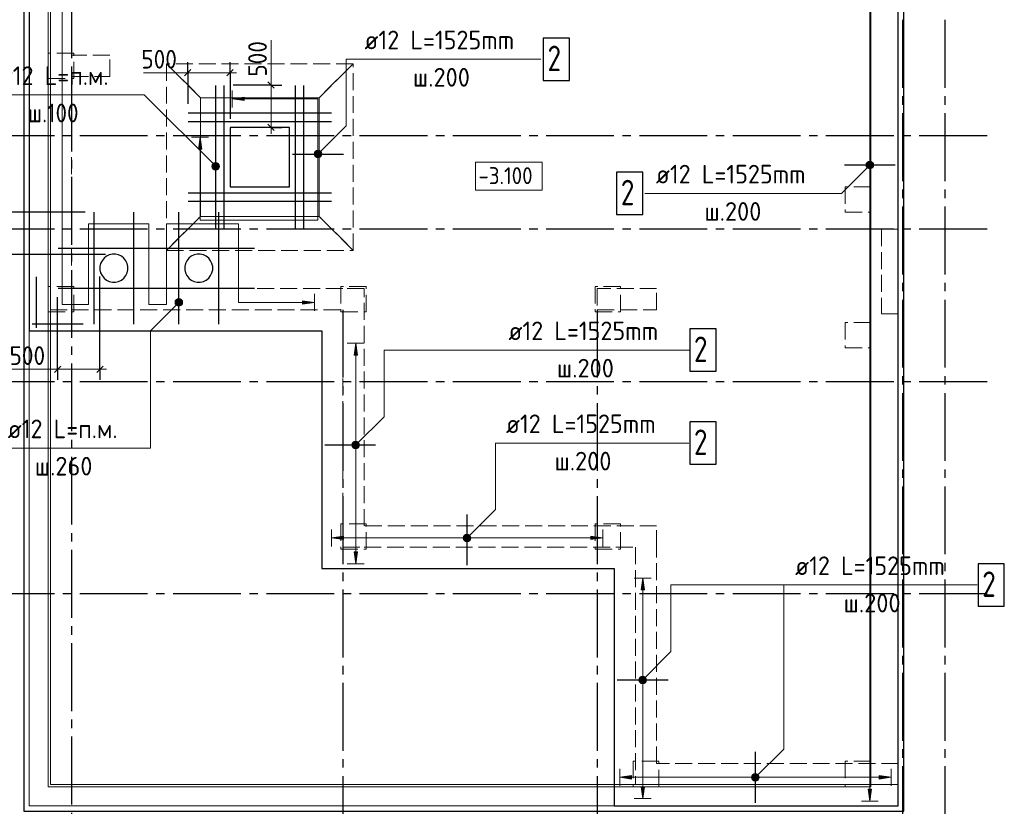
# Model space of a CAD drawing. Header units: millimetres. Extents: x 0 to 42000, y 0 to 29700.
# Tile 3 of 9: x 7638 to 19250, y 9906 to 19182. Entities that reach past the tile are written whole.
import ezdxf

# ---------------------------------------------------------------- set-up
doc = ezdxf.new("R2010")
doc.units = ezdxf.units.MM
doc.linetypes.add('______2', pattern=[270, 200, -70])
doc.linetypes.add('______5', pattern=[1100, 800, -100, 100, -100])
for name, color, linetype, lineweight in [('Standard', 7, 'Continuous', 25), ('ЖБ Лента фундамента под плитной частью', 7, 'Continuous', 35), ('ЖБ Пилон', 7, 'Continuous', 35), ('ЖБ Плита Фундамента верхний уровень', 7, 'Continuous', 35), ('ЖБ Стена верхний уровень', 7, 'Continuous', 35), ('Обрамление П-обр. равн.', 52, 'Continuous', 25), ('Обрамление проемов стержнями', 52, 'Continuous', 25), ('Общий01', 7, 'Continuous', 13), ('Позиционная метка номер позиции', 7, 'Continuous', 13), ('Размерная линия_ общее', 7, 'Continuous', 13)]:
    doc.layers.add(name, color=color, linetype=linetype, lineweight=lineweight)
doc.layers.add('Оси', color=7, linetype='______5', true_color=0x656565)
doc.styles.add('ISOCPEUR', font='txt')

msp = doc.modelspace()

# ---------------------------------------------------------------- hatches: boundary and pattern name
at = {"layer": 'Обрамление П-обр. равн.', "linetype": 'Continuous', "lineweight": 13, "transparency": 33554687}
for points in [[(10285, 18228), (10145, 18248), (10285, 18268)], [(11455, 13051), (11315, 13071), (11455, 13091)], [(11622, 12907), (11602, 12767), (11582, 12907)], [(14855, 10228), (14715, 10248), (14855, 10268)], [(15006, 10137), (14986, 9997), (14966, 10137)], [(17684, 10107), (17664, 9967), (17644, 10107)]]:
    msp.add_hatch(color=7, dxfattribs=at).paths.add_polyline_path(points, flags=16)
for points in [[(9786, 17657), (9766, 17797), (9746, 17657)], [(10975, 15828), (11115, 15848), (10975, 15868)], [(11622, 15227), (11602, 15367), (11582, 15227)], [(14375, 13051), (14515, 13071), (14375, 13091)], [(15006, 12457), (14986, 12597), (14966, 12457)], [(17775, 10228), (17915, 10248), (17775, 10268)]]:
    msp.add_hatch(color=7, dxfattribs=at).paths.add_polyline_path(points)
at = {"layer": 'Позиционная метка номер позиции', "linetype": 'Continuous', "lineweight": 13, "transparency": 33554687}
for points in [[(11112, 17609), (11188, 17565), (11124, 17629)], [(11112, 17586), (11167, 17554), (11112, 17609)], [(11112, 17609), (11167, 17554), (11188, 17565)], [(11144, 17554), (11112, 17586), (11124, 17565)], [(11112, 17586), (11144, 17554), (11167, 17554)], [(11124, 17629), (11199, 17586), (11144, 17640)], [(11124, 17629), (11188, 17565), (11199, 17586)], [(11144, 17640), (11199, 17586), (11199, 17609)], [(11144, 17640), (11199, 17609), (11167, 17640)], [(11167, 17640), (11199, 17609), (11188, 17629)], [(9918, 17421), (9961, 17496), (9906, 17442)], [(9906, 17442), (9961, 17496), (9938, 17496)], [(9906, 17442), (9938, 17496), (9906, 17465)], [(9906, 17465), (9938, 17496), (9918, 17485)], [(9918, 17421), (9982, 17485), (9961, 17496)], [(9938, 17410), (9982, 17485), (9918, 17421)], [(9938, 17410), (9993, 17465), (9982, 17485)], [(9961, 17410), (9993, 17465), (9938, 17410)], [(9961, 17410), (9993, 17442), (9993, 17465)], [(9993, 17442), (9961, 17410), (9982, 17421)], [(17696, 17435), (17632, 17499), (17620, 17479)], [(17696, 17435), (17620, 17479), (17675, 17424)], [(17675, 17424), (17620, 17479), (17620, 17456)], [(17675, 17424), (17620, 17456), (17652, 17424)], [(17652, 17424), (17620, 17456), (17632, 17435)], [(17707, 17456), (17652, 17510), (17632, 17499)], [(17707, 17456), (17632, 17499), (17696, 17435)], [(17707, 17479), (17675, 17510), (17652, 17510)], [(17707, 17479), (17652, 17510), (17707, 17456)], [(17675, 17510), (17707, 17479), (17696, 17499)], [(9547, 15816), (9484, 15880), (9472, 15860)], [(9547, 15816), (9472, 15860), (9527, 15805)], [(9527, 15805), (9472, 15860), (9472, 15837)], [(9527, 15805), (9472, 15837), (9504, 15805)], [(9504, 15805), (9472, 15837), (9484, 15816)], [(9559, 15837), (9504, 15891), (9484, 15880)], [(9559, 15837), (9484, 15880), (9547, 15816)], [(9559, 15860), (9527, 15891), (9504, 15891)], [(9559, 15860), (9504, 15891), (9559, 15837)], [(9527, 15891), (9559, 15860), (9547, 15880)], [(11559, 14179), (11634, 14135), (11571, 14199)], [(11559, 14156), (11614, 14124), (11559, 14179)], [(11559, 14179), (11614, 14124), (11634, 14135)], [(11571, 14199), (11646, 14156), (11591, 14210)], [(11571, 14199), (11634, 14135), (11646, 14156)], [(11591, 14210), (11646, 14156), (11646, 14179)], [(11591, 14210), (11646, 14179), (11614, 14210)], [(11614, 14210), (11646, 14179), (11634, 14199)], [(11591, 14124), (11559, 14156), (11571, 14135)], [(11559, 14156), (11591, 14124), (11614, 14124)], [(12871, 13083), (12947, 13040), (12883, 13103)], [(12871, 13060), (12926, 13028), (12871, 13083)], [(12871, 13083), (12926, 13028), (12947, 13040)], [(12903, 13028), (12871, 13060), (12883, 13040)], [(12871, 13060), (12903, 13028), (12926, 13028)], [(12883, 13103), (12958, 13060), (12903, 13115)], [(12883, 13103), (12947, 13040), (12958, 13060)], [(12903, 13115), (12958, 13060), (12958, 13083)], [(12903, 13115), (12958, 13083), (12926, 13115)], [(12926, 13115), (12958, 13083), (12947, 13103)], [(14942, 11409), (15018, 11365), (14954, 11429)], [(14942, 11386), (14997, 11354), (14942, 11409)], [(14942, 11409), (14997, 11354), (15018, 11365)], [(14974, 11354), (14942, 11386), (14954, 11365)], [(14942, 11386), (14974, 11354), (14997, 11354)], [(14954, 11429), (15029, 11386), (14974, 11440)], [(14954, 11429), (15018, 11365), (15029, 11386)], [(14974, 11440), (15029, 11386), (15029, 11409)], [(14974, 11440), (15029, 11409), (14997, 11440)], [(14997, 11440), (15029, 11409), (15018, 11429)], [(16271, 10260), (16347, 10216), (16283, 10280)], [(16271, 10237), (16326, 10205), (16271, 10260)], [(16271, 10260), (16326, 10205), (16347, 10216)], [(16303, 10205), (16271, 10237), (16283, 10216)], [(16271, 10237), (16303, 10205), (16326, 10205)], [(16283, 10280), (16358, 10237), (16303, 10291)], [(16283, 10280), (16347, 10216), (16358, 10237)], [(16303, 10291), (16358, 10237), (16358, 10260)], [(16303, 10291), (16358, 10260), (16326, 10291)], [(16326, 10291), (16358, 10260), (16347, 10280)]]:
    msp.add_hatch(color=7, dxfattribs=at).paths.add_polyline_path(points)

# ---------------------------------------------------------------- linework, layer by layer
at = {"layer": 'Standard', "color": 254, "linetype": 'Continuous', "lineweight": 25, "true_color": 0xc4c4ff, "transparency": 33554687}
msp.add_lwpolyline([(7686, 9848), (18064, 9848), (18064, 26006), (7686, 26006), (7686, 9848)], dxfattribs=at)
at = {"layer": 'Standard', "color": 7, "linetype": 'Continuous', "lineweight": 13, "transparency": 33554687}
for points in [[(7750, 9912), (18000, 9912), (18000, 25942), (7750, 25942), (7750, 9912)], [(8000, 10162), (18000, 10162), (18000, 25892), (8000, 25892), (8000, 10162)], [(7975, 10137), (17675, 10137), (17675, 24187), (7975, 24187), (7975, 10137)]]:
    msp.add_lwpolyline(points, dxfattribs=at)
at = {"layer": 'ЖБ Лента фундамента под плитной частью', "color": 251, "linetype": '______2', "lineweight": 13, "true_color": 0x656565, "transparency": 33554687}
for p, q in [((9770, 18262), (9370, 18662)), ((9370, 18662), (9370, 16462)), ((11570, 18662), (9370, 18662)), ((9370, 18662), (9770, 18262)), ((11570, 18662), (11170, 18262)), ((11170, 18262), (11570, 18662)), ((11570, 16462), (11570, 18662)), ((9770, 18262), (9770, 16862)), ((11170, 18262), (9770, 18262)), ((9770, 16862), (9770, 18262)), ((9770, 18262), (11170, 18262)), ((11170, 16862), (11170, 18262)), ((11170, 18262), (11170, 16862)), ((10820, 17912), (10120, 17912)), ((10120, 17912), (10120, 17212)), ((10820, 17212), (10820, 17912)), ((10120, 17212), (10820, 17212)), ((9370, 16462), (9770, 16862)), ((9770, 16862), (9370, 16462)), ((9770, 16862), (11170, 16862)), ((11170, 16862), (9770, 16862)), ((11170, 16862), (11570, 16462)), ((11570, 16462), (11170, 16862)), ((9370, 16462), (11570, 16462))]:
    msp.add_line(p, q, dxfattribs=at)
at = {"layer": 'ЖБ Пилон', "color": 253, "linetype": '______2', "lineweight": 13, "true_color": 0xa0a0a0, "transparency": 33554687}
for p, q in [((8275, 18787), (7975, 18787)), ((7975, 18787), (7975, 18487)), ((8275, 18487), (8275, 18787)), ((7975, 18487), (8275, 18487)), ((17675, 17212), (17375, 17212)), ((17375, 17212), (17375, 16912)), ((17675, 16912), (17675, 17212)), ((17375, 16912), (17675, 16912)), ((18000, 16712), (17800, 16712)), ((17800, 16712), (17800, 15712)), ((18000, 15712), (18000, 16712)), ((8275, 16037), (7975, 16037)), ((7975, 16037), (7975, 15737)), ((8275, 15737), (8275, 16037)), ((11725, 16037), (11425, 16037)), ((11425, 16037), (11425, 15737)), ((11725, 15737), (11725, 16037)), ((14725, 16037), (14425, 16037)), ((14425, 16037), (14425, 15737)), ((14725, 15737), (14725, 16037)), ((15150, 16012), (14450, 16012)), ((14450, 16012), (14450, 15762)), ((15150, 15762), (15150, 16012)), ((7975, 15737), (8275, 15737)), ((11425, 15737), (11725, 15737)), ((14425, 15737), (14725, 15737)), ((14450, 15762), (15150, 15762)), ((17800, 15712), (18000, 15712)), ((17675, 15612), (17375, 15612)), ((17375, 15612), (17375, 15312)), ((17675, 15312), (17675, 15612)), ((17375, 15312), (17675, 15312)), ((11725, 13237), (11425, 13237)), ((11425, 13237), (11425, 12937)), ((11725, 12937), (11725, 13237)), ((14725, 13237), (14425, 13237)), ((14425, 13237), (14425, 12937)), ((14725, 12937), (14725, 13237)), ((11425, 12937), (11725, 12937)), ((14425, 12937), (14725, 12937)), ((15175, 10437), (14875, 10437)), ((14875, 10437), (14875, 10137)), ((15175, 10137), (15175, 10437)), ((17675, 10437), (17375, 10437)), ((17375, 10437), (17375, 10137)), ((17675, 10137), (17675, 10437)), ((14875, 10137), (15175, 10137)), ((17375, 10137), (17675, 10137))]:
    msp.add_line(p, q, dxfattribs=at)
at = {"layer": 'ЖБ Плита Фундамента верхний уровень', "color": 251, "linetype": 'Continuous', "lineweight": 25, "true_color": 0x656565, "transparency": 33554687}
for p, q in [((7750, 24412), (7750, 15512)), ((18000, 9912), (18000, 24412)), ((10820, 17912), (10120, 17912)), ((10120, 17912), (10120, 17212)), ((10820, 17212), (10820, 17912)), ((10120, 17212), (10820, 17212)), ((8662, 16392), (8633, 16369)), ((8695, 16409), (8662, 16392)), ((8731, 16417), (8695, 16409)), ((8768, 16417), (8731, 16417)), ((8804, 16409), (8768, 16417)), ((8838, 16392), (8804, 16409)), ((8867, 16369), (8838, 16392)), ((9662, 16392), (9633, 16369)), ((9695, 16409), (9662, 16392)), ((9731, 16417), (9695, 16409)), ((9768, 16417), (9731, 16417)), ((9804, 16409), (9768, 16417)), ((9838, 16392), (9804, 16409)), ((9867, 16369), (9838, 16392)), ((8593, 16307), (8585, 16271)), ((8585, 16271), (8585, 16234)), ((8609, 16340), (8593, 16307)), ((8633, 16369), (8609, 16340)), ((8890, 16340), (8867, 16369)), ((8906, 16307), (8890, 16340)), ((8914, 16271), (8906, 16307)), ((8914, 16234), (8914, 16271)), ((9593, 16307), (9585, 16271)), ((9585, 16271), (9585, 16234)), ((9609, 16340), (9593, 16307)), ((9633, 16369), (9609, 16340)), ((9890, 16340), (9867, 16369)), ((9906, 16307), (9890, 16340)), ((9914, 16271), (9906, 16307)), ((9914, 16234), (9914, 16271)), ((8585, 16234), (8593, 16197)), ((8593, 16197), (8609, 16164)), ((8609, 16164), (8633, 16135)), ((8867, 16135), (8890, 16164)), ((8890, 16164), (8906, 16197)), ((8906, 16197), (8914, 16234)), ((9585, 16234), (9593, 16197)), ((9593, 16197), (9609, 16164)), ((9609, 16164), (9633, 16135)), ((9867, 16135), (9890, 16164)), ((9890, 16164), (9906, 16197)), ((9906, 16197), (9914, 16234)), ((8633, 16135), (8662, 16112)), ((8662, 16112), (8695, 16096)), ((8695, 16096), (8731, 16087)), ((8731, 16087), (8768, 16087)), ((8768, 16087), (8804, 16096)), ((8804, 16096), (8838, 16112)), ((8838, 16112), (8867, 16135)), ((9633, 16135), (9662, 16112)), ((9662, 16112), (9695, 16096)), ((9695, 16096), (9731, 16087)), ((9731, 16087), (9768, 16087)), ((9768, 16087), (9804, 16096)), ((9804, 16096), (9838, 16112)), ((9838, 16112), (9867, 16135)), ((7750, 15512), (11200, 15512)), ((11200, 15512), (11200, 12712)), ((11200, 12712), (14650, 12712)), ((14650, 12712), (14650, 9912)), ((14650, 9912), (18000, 9912))]:
    msp.add_line(p, q, dxfattribs=at)
at = {"layer": 'ЖБ Стена верхний уровень', "color": 253, "linetype": '______2', "lineweight": 13, "true_color": 0xa0a0a0, "transparency": 33554687}
for p, q in [((8000, 21162), (8000, 18762)), ((8250, 18762), (8250, 21162)), ((8000, 18762), (8000, 18512)), ((8700, 18762), (8250, 18762)), ((8700, 18512), (8700, 18762)), ((8000, 18512), (8000, 15762)), ((8250, 16012), (8250, 18512)), ((8250, 18512), (8700, 18512)), ((11450, 16012), (8250, 16012)), ((11700, 16012), (11450, 16012)), ((11700, 13212), (11700, 16012)), ((8000, 15762), (8250, 15762)), ((8250, 15762), (11450, 15762)), ((11450, 15762), (11450, 12962)), ((15150, 13212), (11700, 13212)), ((15150, 12962), (15150, 13212)), ((11450, 12962), (11700, 12962)), ((11700, 12962), (14900, 12962)), ((14900, 12962), (14900, 10162)), ((15150, 10412), (15150, 12962)), ((18000, 10412), (15150, 10412)), ((18000, 10162), (18000, 10412)), ((14900, 10162), (15150, 10162)), ((15150, 10162), (18000, 10162))]:
    msp.add_line(p, q, dxfattribs=at)
at = {"layer": 'Обрамление П-обр. равн.', "color": 251, "linetype": 'Continuous', "lineweight": 13, "true_color": 0x494949, "transparency": 33554687}
for p, q in [((17664, 10107), (17664, 24027)), ((10145, 18148), (10145, 18348)), ((10145, 18248), (10285, 18268)), ((10145, 18248), (10145, 18248)), ((10145, 18248), (10145, 18248)), ((10145, 18248), (10145, 18248)), ((10285, 18228), (10145, 18248)), ((10285, 18268), (10285, 18228)), ((10285, 18248), (10295, 18248)), ((9866, 17797), (9666, 17797)), ((9766, 17797), (9746, 17657)), ((9766, 17797), (9766, 17797)), ((9766, 17797), (9766, 17797)), ((9766, 17797), (9766, 17797)), ((9786, 17657), (9766, 17797)), ((9746, 17657), (9786, 17657)), ((9766, 17657), (9766, 17647)), ((11115, 15748), (11115, 15948)), ((10975, 15848), (10965, 15848)), ((11115, 15848), (10975, 15868)), ((10975, 15868), (10975, 15828)), ((10975, 15828), (11115, 15848)), ((11115, 15848), (11115, 15848)), ((11115, 15848), (11115, 15848)), ((11115, 15848), (11115, 15848)), ((11602, 15367), (11502, 15367)), ((11602, 15367), (11582, 15227)), ((11622, 15227), (11602, 15367)), ((11602, 15367), (11702, 15367)), ((11602, 15367), (11602, 15367)), ((11582, 15227), (11622, 15227)), ((11602, 12907), (11602, 15227)), ((11315, 13071), (11315, 13171)), ((14515, 13071), (14515, 13171)), ((11315, 13071), (11455, 13091)), ((11455, 13051), (11315, 13071)), ((11315, 13071), (11315, 12971)), ((11315, 13071), (11315, 13071)), ((11455, 13091), (11455, 13051)), ((11455, 13071), (14375, 13071)), ((14515, 13071), (14375, 13091)), ((14375, 13091), (14375, 13051)), ((14375, 13051), (14515, 13071)), ((14515, 13071), (14515, 12971)), ((14515, 13071), (14515, 13071)), ((11602, 12767), (11582, 12907)), ((11582, 12907), (11622, 12907)), ((11622, 12907), (11602, 12767)), ((11602, 12767), (11502, 12767)), ((11602, 12767), (11702, 12767)), ((11602, 12767), (11602, 12767)), ((14986, 12597), (14886, 12597)), ((14986, 12597), (14966, 12457)), ((15006, 12457), (14986, 12597)), ((14986, 12597), (15086, 12597)), ((14986, 12597), (14986, 12597)), ((14966, 12457), (15006, 12457)), ((14986, 10137), (14986, 12457)), ((14715, 10248), (14715, 10348)), ((17915, 10248), (17915, 10348)), ((14715, 10248), (14855, 10268)), ((14855, 10228), (14715, 10248)), ((14715, 10248), (14715, 10148)), ((14715, 10248), (14715, 10248)), ((14855, 10268), (14855, 10228)), ((14855, 10248), (17775, 10248)), ((17915, 10248), (17775, 10268)), ((17775, 10268), (17775, 10228)), ((17775, 10228), (17915, 10248)), ((17915, 10248), (17915, 10148)), ((17915, 10248), (17915, 10248)), ((14986, 9997), (14966, 10137)), ((14966, 10137), (15006, 10137)), ((15006, 10137), (14986, 9997)), ((17664, 9967), (17644, 10107)), ((17644, 10107), (17684, 10107)), ((17684, 10107), (17664, 9967)), ((14986, 9997), (14886, 9997)), ((14986, 9997), (15086, 9997)), ((14986, 9997), (14986, 9997)), ((17664, 9967), (17564, 9967)), ((17664, 9967), (17764, 9967)), ((17664, 9967), (17664, 9967))]:
    msp.add_line(p, q, dxfattribs=at)
at = {"layer": 'Обрамление П-обр. равн.', "color": 7, "linetype": 'Continuous', "lineweight": 25, "transparency": 33554687}
for p, q in [((10856, 17597), (11456, 17597)), ((17964, 17467), (17364, 17467)), ((7835, 15548), (7835, 16148)), ((7786, 15597), (8386, 15597)), ((11236, 14167), (11836, 14167)), ((12915, 12748), (12915, 13348)), ((14686, 11397), (15286, 11397)), ((16315, 9948), (16315, 10548))]:
    msp.add_line(p, q, dxfattribs=at)
at = {"layer": 'Обрамление П-обр. равн.', "color": 251, "linetype": 'Continuous', "lineweight": 13, "true_color": 0x494949, "transparency": 33554687}
for points in [[(8140, 24167), (8140, 15823), (8450, 15823), (8450, 16773), (9160, 16773), (9160, 15823), (9370, 15823), (9370, 16773), (10220, 16773), (10220, 15848), (11115, 15848)], [(10145, 18248), (11156, 18248), (11156, 16818), (9766, 16818), (9766, 17797)]]:
    msp.add_lwpolyline(points, dxfattribs=at)
at = {"layer": 'Обрамление П-обр. равн.', "color": 7, "linetype": 'Continuous', "lineweight": 25, "transparency": 33554687}
for points in [[(13813, 18466), (14123, 18466), (14123, 18966), (13813, 18966), (13813, 18466)], [(14678, 16884), (14988, 16884), (14988, 17384), (14678, 17384), (14678, 16884)], [(15540, 15036), (15850, 15036), (15850, 15536), (15540, 15536), (15540, 15036)], [(15540, 13940), (15850, 13940), (15850, 14440), (15540, 14440), (15540, 13940)], [(18940, 12266), (19250, 12266), (19250, 12766), (18940, 12766), (18940, 12266)]]:
    msp.add_lwpolyline(points, dxfattribs=at)
at = {"layer": 'Обрамление проемов стержнями', "color": 7, "linetype": 'Continuous', "lineweight": 25, "transparency": 33554687}
for p, q in [((9950, 16718), (9950, 18406)), ((9950, 16718), (9950, 18406)), ((10050, 16718), (10050, 18406)), ((10050, 16718), (10050, 18406)), ((10890, 16718), (10890, 18406)), ((10890, 16718), (10890, 18406)), ((10990, 16718), (10990, 18406)), ((10990, 16718), (10990, 18406)), ((9626, 18082), (11314, 18082)), ((9626, 18082), (11314, 18082)), ((9626, 17982), (11314, 17982)), ((9626, 17982), (11314, 17982)), ((9626, 17142), (11314, 17142)), ((9626, 17142), (11314, 17142)), ((9626, 17042), (11314, 17042)), ((9626, 17042), (11314, 17042)), ((8515, 15593), (8515, 16911)), ((8985, 15593), (8985, 16911)), ((9515, 15593), (9515, 16911)), ((9985, 15593), (9985, 16911)), ((8091, 16487), (10409, 16487)), ((8091, 16017), (10409, 16017))]:
    msp.add_line(p, q, dxfattribs=at)
at = {"layer": 'Общий01', "color": 251, "linetype": 'Continuous', "lineweight": 13, "true_color": 0x656565, "transparency": 33554687}
for p, q in [((10603, 18412), (10603, 18942)), ((9620, 18556), (9100, 18556)), ((8085, 15061), (7545, 15061))]:
    msp.add_line(p, q, dxfattribs=at)
at = {"layer": 'Общий01', "color": 7, "linetype": 'Continuous', "lineweight": 18, "transparency": 33554687}
msp.add_lwpolyline([(13015, 17170), (13801, 17170), (13801, 17503), (13015, 17503), (13015, 17170)], dxfattribs=at)
at = {"layer": 'Оси', "color": 8, "linetype": '______5', "lineweight": -3, "transparency": 33554687}
for p, q in [((8250, 26129), (8250, 8776)), ((18050, 25779), (18050, 8776)), ((18550, 25779), (18550, 8776)), ((19047, 17812), (6314, 17812)), ((19047, 16712), (6314, 16712)), ((11450, 15762), (11450, 8776)), ((14450, 15762), (14450, 8776)), ((19047, 14912), (6314, 14912)), ((19047, 12412), (6314, 12412))]:
    msp.add_line(p, q, dxfattribs=at)
at = {"layer": 'Позиционная метка номер позиции', "color": 7, "linetype": 'Continuous', "lineweight": 13, "transparency": 33554687}
for p, q in [((11124, 17629), (11124, 17629)), ((11124, 17565), (11124, 17565)), ((11188, 17629), (11188, 17629)), ((11188, 17565), (11188, 17565)), ((9918, 17485), (9918, 17485)), ((9918, 17421), (9918, 17421)), ((9982, 17485), (9982, 17485)), ((9982, 17421), (9982, 17421)), ((17632, 17499), (17632, 17499)), ((17632, 17435), (17632, 17435)), ((17696, 17499), (17696, 17499)), ((17696, 17435), (17696, 17435)), ((9484, 15880), (9484, 15880)), ((9484, 15816), (9484, 15816)), ((9547, 15880), (9547, 15880)), ((9547, 15816), (9547, 15816)), ((11571, 14199), (11571, 14199)), ((11634, 14199), (11634, 14199)), ((11571, 14135), (11571, 14135)), ((11634, 14135), (11634, 14135)), ((12883, 13103), (12883, 13103)), ((12883, 13040), (12883, 13040)), ((12947, 13103), (12947, 13103)), ((12947, 13040), (12947, 13040)), ((14954, 11429), (14954, 11429)), ((15018, 11429), (15018, 11429)), ((14954, 11365), (14954, 11365)), ((15018, 11365), (15018, 11365)), ((16283, 10280), (16283, 10280)), ((16347, 10280), (16347, 10280)), ((16283, 10216), (16283, 10216)), ((16347, 10216), (16347, 10216))]:
    msp.add_line(p, q, dxfattribs=at)
for points in [[(11156, 17597), (11489, 17930), (11489, 18716), (13784, 18716)], [(9950, 17453), (9108, 18295), (7298, 18295)], [(17664, 17467), (17330, 17134), (15009, 17134)], [(9515, 15848), (9182, 15515), (9182, 14129), (7362, 14129)], [(11602, 14167), (11936, 14500), (11936, 15286), (15537, 15286)], [(12915, 13071), (13248, 13405), (13248, 14190), (15529, 14190)], [(14986, 11397), (15319, 11730), (15319, 12516), (17280, 12516)], [(16315, 10248), (16648, 10581), (16648, 12516), (18929, 12516)]]:
    msp.add_lwpolyline(points, dxfattribs=at)
for centre in [(11156, 17597), (9950, 17453), (17664, 17467), (9515, 15848), (11602, 14167), (12915, 13071), (14986, 11397), (16315, 10248)]:
    msp.add_circle(centre, 45, dxfattribs=at)
at = {"layer": 'Размерная линия_ общее', "color": 251, "linetype": 'Continuous', "lineweight": 25, "true_color": 0x656565, "transparency": 33554687}
for p, q in [((9657, 18594), (9582, 18519)), ((10157, 18594), (10082, 18519)), ((10641, 18375), (10566, 18450)), ((10641, 17875), (10566, 17950)), ((8123, 15098), (8048, 15023)), ((8623, 15098), (8548, 15023))]:
    msp.add_line(p, q, dxfattribs=at)
at = {"layer": 'Размерная линия_ общее', "color": 251, "linetype": 'Continuous', "lineweight": -3, "true_color": 0x656565, "transparency": 33554687}
for p, q in [((9620, 18556), (9620, 18681)), ((10120, 18556), (10120, 18681)), ((9620, 18556), (9620, 18431)), ((9620, 18556), (9620, 18188)), ((10120, 18556), (10120, 18431)), ((10120, 18556), (10120, 18012)), ((10603, 18412), (10156, 18412)), ((10603, 18412), (10478, 18412)), ((10603, 18412), (10728, 18412)), ((10603, 17912), (10220, 17912)), ((10603, 17912), (10478, 17912)), ((10603, 17912), (10728, 17912)), ((7311, 16917), (8409, 16917)), ((7311, 16417), (8650, 16417)), ((8585, 15061), (8585, 16152)), ((8085, 15061), (8085, 15911)), ((8085, 15061), (8085, 15186)), ((8585, 15061), (8585, 15186)), ((8085, 15061), (8085, 14936)), ((8585, 15061), (8585, 14936))]:
    msp.add_line(p, q, dxfattribs=at)
at = {"layer": 'Размерная линия_ общее', "color": 251, "linetype": 'Continuous', "lineweight": 13, "true_color": 0x656565, "transparency": 33554687}
for p, q in [((9620, 18556), (9545, 18556)), ((10120, 18556), (9620, 18556)), ((10120, 18556), (10195, 18556)), ((10603, 18412), (10603, 18487)), ((10603, 17912), (10603, 18412)), ((10603, 17912), (10603, 17837)), ((8085, 15061), (8010, 15061)), ((8585, 15061), (8085, 15061)), ((8585, 15061), (8660, 15061))]:
    msp.add_line(p, q, dxfattribs=at)

# ---------------------------------------------------------------- texts
at = {"layer": 'Обрамление П-обр. равн.', "color": 7, "linetype": 'Continuous', "lineweight": 13, "transparency": 33554687, "attachment_point": 7, "style": 'ISOCPEUR'}
for s, insert, char_height, width in [('\\W0.94;ø12 L=1525mm ', (11704, 18833), 220, 2104.37), ('\\W0.78;2', (13863, 18576), 300, 326.4), ('\\W0.95;ш.200 ', (12276, 18393), 220, 962.14), ('\\W0.94;ø12 L=1525mm ', (15141, 17251), 220, 2104.38), ('\\W0.78;2', (14728, 16994), 300, 326.42), ('\\W0.95;ш.200 ', (15713, 16811), 220, 962.12), ('\\W0.94;ø12 L=1525mm ', (13402, 15403), 220, 2104.38), ('\\W0.78;2', (15590, 15146), 300, 326.43), ('\\W0.95;ш.200 ', (13974, 14963), 220, 962.13), ('\\W0.94;ø12 L=1525mm ', (13373, 14307), 220, 2104.38), ('\\W0.78;2', (15590, 14050), 300, 326.43), ('\\W0.95;ш.200 ', (13945, 13867), 220, 962.14), ('\\W0.94;ø12 L=1525mm ', (16783, 12633), 220, 2104.38), ('\\W0.78;2', (18990, 12376), 300, 326.42), ('\\W0.95;ш.200 ', (17355, 12193), 220, 962.12)]:
    msp.add_mtext(s, dxfattribs=dict(at, insert=insert, char_height=char_height, width=width))
at = {"layer": 'Обрамление проемов стержнями', "color": 7, "linetype": 'Continuous', "lineweight": 13, "transparency": 33554687, "char_height": 220, "attachment_point": 7, "style": 'ISOCPEUR'}
for s, insert, width in [('\\W0.94;ø12 L=п.м. ', (7391, 18412), 1599.15), ('\\W0.90;ш.100 ', (7732, 17972), 912.91), ('\\W0.94;ø12 L=п.м. ', (7497, 14247), 1599.14), ('\\W0.95;ш.260 ', (7816, 13807), 962.13)]:
    msp.add_mtext(s, dxfattribs=dict(at, insert=insert, width=width))
at = {"layer": 'Общий01', "color": 7, "linetype": 'Continuous', "lineweight": 18, "transparency": 33554687, "insert": (13048, 17243), "char_height": 200, "width": 809.41, "attachment_point": 7, "style": 'ISOCPEUR'}
msp.add_mtext('\\W0.90;-3.100', dxfattribs=at)
at = {"layer": 'Размерная линия_ общее', "color": 251, "linetype": 'Continuous', "lineweight": 25, "true_color": 0x656565, "transparency": 33554687, "insert": (10553, 18510), "char_height": 220, "width": 561.99, "attachment_point": 7, "rotation": 90, "style": 'ISOCPEUR'}
msp.add_mtext('\\W0.91;500', dxfattribs=at)
at = {"layer": 'Размерная линия_ общее', "color": 251, "linetype": 'Continuous', "lineweight": 25, "true_color": 0x656565, "transparency": 33554687, "char_height": 220, "width": 562, "attachment_point": 7, "style": 'ISOCPEUR'}
for insert in [(9072, 18606), (7518, 15111)]:
    msp.add_mtext('\\W0.91;500', dxfattribs=dict(at, insert=insert))

doc.saveas('drawing.dxf')
